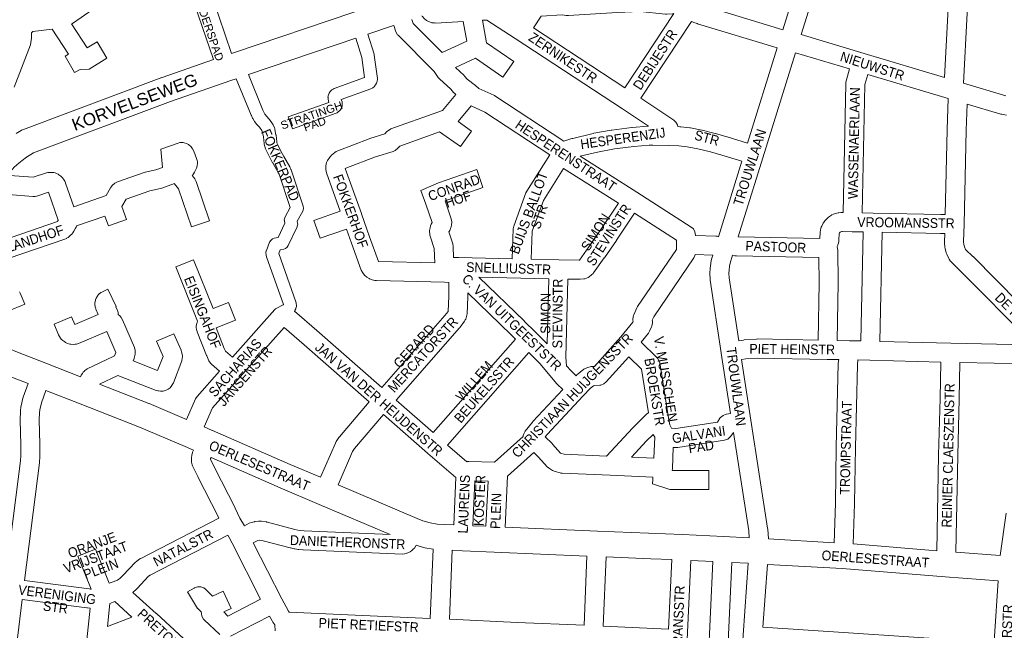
# Model space of a CAD drawing. Header units: metres. Extents: x 123817 to 142006, y 393105 to 406084.
# Tile 56 of 138: x 132954 to 133728, y 395336 to 395817. Entities that reach past the tile are written whole.
import ezdxf
from ezdxf.enums import TextEntityAlignment as Align

# ---------------------------------------------------------------- set-up
doc = ezdxf.new("R2010")
doc.units = ezdxf.units.M
doc.header["$MEASUREMENT"] = 0
doc.styles.add('Style-Arial', font='arial.ttf')

msp = doc.modelspace()

# ---------------------------------------------------------------- linework, layer by layer
at = {"color": 9, "linetype": 'Continuous', "lineweight": 0, "flags": 128}
for points in [[(133746.21, 395989.18), (133725.94, 395981.07), (133706.67, 395972.61), (133701.63, 395877.62), (133695.89, 395767.11), (133729.16, 395757.2)], [(133491.2, 395828.18), (133553.83, 395809.13), (133575.89, 395880.24)], [(133681.1, 395771.55), (133617.76, 395790.49), (133617.76, 395790.49), (133617.76, 395790.49), (133568.33, 395805.24), (133592.32, 395882.58), (133593.09, 395885.03), (133601.97, 395882.24), (133602.25, 395882.16), (133609.74, 395880.11), (133610.02, 395880.04), (133625.15, 395876.54), (133625.47, 395876.48), (133635.98, 395874.52), (133636.05, 395874.51), (133636.26, 395874.47), (133641.47, 395873.7), (133641.89, 395873.65), (133652, 395872.72), (133652.29, 395872.7), (133686.26, 395870.92), (133681.1, 395771.55)], [(133100.19, 395849.44), (133120.29, 395790.44)], [(133106.1, 395785.58), (133085.46, 395846.16)], [(133024.32, 395834.36), (132995.28, 395814.12), (132994.74, 395813.78), (132994.51, 395813.66), (133006.72, 395794.81), (133014.47, 395799.53), (133022.27, 395786.71), (133008.21, 395778.16), (133001.17, 395777.85), (132996.84, 395775.39), (132989.43, 395788.44), (132992.03, 395789.91), (132979.31, 395809.52), (132963.96, 395807.63), (132963.62, 395807.5), (132963.4, 395807.35), (132963.35, 395807.3), (132963.1, 395806.9), (132963.01, 395806.62), (132962.95, 395803.28), (132962.9, 395802.52), (132962.48, 395798.95), (132962.08, 395797.28), (132962.04, 395797.17), (132949.41, 395764.01)], [(133262.08, 395817.28), (133263.18, 395814.05), (133286.04, 395791.08), (133305.37, 395800.09), (133302.53, 395815.68), (133281, 395814.41), (133279.87, 395814.43), (133278.37, 395814.57), (133277.76, 395814.65), (133275.84, 395815.27), (133274.04, 395816.12), (133273.52, 395816.4), (133271.66, 395817.91), (133270.34, 395819.4), (133270.2, 395819.56), (133269.97, 395819.95)], [(133429.63, 395763.42), (133357.74, 395810.71), (133363.73, 395819.82), (133380.33, 395820.89), (133383.45, 395820.32), (133383.49, 395820.31), (133385.29, 395820.22), (133423.6, 395822.72), (133441.36, 395823.39), (133461.43, 395821.41), (133462.6, 395821.39), (133466.94, 395821.65), (133467.58, 395821.71), (133468.11, 395821.79), (133429.63, 395763.42)], [(133169.73, 395587.66), (133187.3, 395572.42), (133187.33, 395572.39), (133238.41, 395527.61), (133288.09, 395584.1), (133290.54, 395587.48), (133291.08, 395599.36), (133291.18, 395610.31), (133287.62, 395610.4), (133234.38, 395611.64), (133233.26, 395611.75), (133232.95, 395611.81), (133230.83, 395612.28), (133228.69, 395613.11), (133228.48, 395613.24), (133226.64, 395614.38), (133224.86, 395615.93), (133224.74, 395616.07), (133223.39, 395617.77), (133222.2, 395619.88), (133222.18, 395619.94), (133214.68, 395641.1), (133214.68, 395641.1), (133214.67, 395641.12), (133210.75, 395652.28), (133189.91, 395644.95), (133184.94, 395659.11), (133205.73, 395666.41), (133194.89, 395696.62), (133194.45, 395699.16), (133194.45, 395702.02), (133194.91, 395704.58), (133195.77, 395706.27), (133197.52, 395708.81), (133197.96, 395709.38), (133198.88, 395710.31), (133201.58, 395712.57), (133202.65, 395713.32), (133203.73, 395713.83), (133228.43, 395723.26), (133228.93, 395723.43), (133240.89, 395727.06), (133242.51, 395728.91), (133244.41, 395730.46), (133245.62, 395731.03), (133282.44, 395744.25), (133282.44, 395744.25), (133282.44, 395744.25), (133286.08, 395745.55), (133296.68, 395758.21), (133295.74, 395758.96), (133294.86, 395759.79), (133292.64, 395762.23), (133283.89, 395770.4), (133283.26, 395771.06), (133282.83, 395771.63), (133279.66, 395776.23), (133279.12, 395776.77), (133251.32, 395804.71), (133250.89, 395805.18), (133249.59, 395807.43), (133249.53, 395807.59), (133247.88, 395812.48)], [(133381.56, 395721.3), (133388, 395723.42), (133388.57, 395723.58), (133404.65, 395727.5), (133405.08, 395727.59), (133418.85, 395730.1), (133418.89, 395730.1), (133419.29, 395730.16), (133435.01, 395732.06), (133435.25, 395732.09), (133447.71, 395733.18), (133448.08, 395733.21), (133448.25, 395733.21), (133427.64, 395746.77), (133427.64, 395746.77), (133427.64, 395746.77), (133343.25, 395802.29), (133321.07, 395816.76), (133317.61, 395816.56), (133320.86, 395798.79), (133342.21, 395784.13), (133333.72, 395771.77), (133312.04, 395786.65), (133296.32, 395779.32), (133303.11, 395772.99), (133303.55, 395772.54), (133305.58, 395770.3), (133312.04, 395765.13), (133312.05, 395765.12), (133312.07, 395765.11), (133314.7, 395762.99), (133326.42, 395757.53), (133327, 395757.23), (133327.37, 395757), (133381.56, 395721.3)], [(133526.04, 395719.89), (133510.07, 395724.78), (133509.92, 395724.83), (133500.88, 395727.39), (133500.67, 395727.45), (133490.52, 395730), (133490.08, 395730.1), (133481.19, 395731.78), (133481.1, 395731.8), (133480.75, 395731.85), (133473.62, 395732.77), (133472.86, 395732.82), (133471.29, 395732.86), (133471.01, 395734.22), (133469.71, 395736.48), (133468.18, 395737.85), (133459.51, 395743.76), (133459.41, 395743.82), (133442.16, 395755.18), (133482.04, 395815.67), (133482.92, 395815.24), (133483.77, 395814.88), (133486.43, 395813.96), (133486.7, 395813.87), (133549.38, 395794.81), (133526.04, 395719.89)], [(133582.81, 395644.88), (133518.81, 395646.15), (133538.15, 395708.3), (133563.88, 395790.92), (133606.32, 395778.25), (133603.84, 395769.74), (133603.62, 395768.8), (133603.42, 395767.47), (133603.33, 395766.47), (133601.21, 395665.31), (133600.51, 395665.33), (133599.56, 395665.29), (133597.84, 395665.11), (133597.33, 395665.03), (133596.25, 395664.76), (133593.79, 395663.94), (133592.42, 395663.32), (133592.05, 395663.09), (133589.88, 395661.66), (133588.41, 395660.39), (133586.68, 395658.46), (133586.53, 395658.29), (133585.59, 395656.85), (133584.41, 395654.54), (133584.06, 395653.72), (133583.84, 395653.03), (133583.41, 395651.35), (133583.18, 395649.79), (133582.97, 395644.9), (133582.81, 395644.88)], [(133681.52, 395663.71), (133678.19, 395663.71), (133624.88, 395664.82), (133624.88, 395664.82), (133624.88, 395664.82), (133616.21, 395665), (133618.31, 395765.65), (133618.37, 395766), (133620.7, 395773.96), (133683.96, 395755.03), (133683.15, 395730.53), (133683.15, 395730.46), (133681.52, 395663.71)], [(133280.04, 395625.58), (133279.65, 395636.92), (133276.57, 395646.58), (133276.54, 395646.74), (133276.34, 395647.48), (133276.11, 395648.7), (133275.98, 395650.09), (133276.06, 395651.19), (133276.37, 395653.24), (133276.74, 395654.71), (133277.37, 395656.02), (133278.17, 395657.34), (133273.18, 395671.84), (133269.2, 395682.69), (133282.9, 395688.52), (133313.07, 395699.06), (133318.02, 395684.91), (133288.14, 395674.46), (133292.99, 395660.37), (133293.4, 395657.93), (133293.39, 395657.55), (133293.28, 395655.43), (133292.84, 395653.24), (133292.59, 395652.64), (133291.87, 395651.09), (133291.49, 395650.38), (133291.24, 395649.96), (133294.26, 395640.49), (133294.61, 395638.46), (133294.9, 395629.89), (133298.98, 395629.79), (133340.94, 395628.82), (133341.76, 395652.33), (133342.21, 395654.64), (133342.21, 395654.65), (133351.75, 395680.67), (133352.45, 395682.09), (133370.47, 395710.65), (133319.58, 395744.17), (133308.72, 395749.23), (133298.39, 395736.89), (133309.01, 395729.4), (133300.37, 395717.14), (133283.83, 395728.81), (133252.52, 395717.57), (133250.77, 395715.57), (133248.88, 395714.01), (133247.3, 395713.33), (133233.54, 395709.16), (133210.25, 395700.27), (133209.69, 395699.8), (133222.4, 395664.37), (133222.4, 395664.37), (133222.42, 395664.33), (133228.82, 395646.1), (133235.73, 395626.61), (133280.04, 395625.58)], [(133757.64, 395575.85), (133703.4, 395630.63), (133703.24, 395630.78), (133697.75, 395636.02), (133697.63, 395636.21), (133696.72, 395638.18), (133696.2, 395640.12), (133695.99, 395642.3), (133696.33, 395656.02), (133696.33, 395656.02), (133696.33, 395656.02), (133698.14, 395730.06), (133698.82, 395750.59), (133725.23, 395742.72), (133725.96, 395742.54), (133729.8, 395741.81)], [(132946, 395694.28), (132964.31, 395692.96), (132974.72, 395696.47), (132975.81, 395696.75), (132977.37, 395696.86), (132979.35, 395696.79), (132980.4, 395696.68), (132981.56, 395696.38), (132982.5, 395696.05), (132983.8, 395695.46), (132984.49, 395695.01), (132986.09, 395693.84), (132987.39, 395692.61), (132988.09, 395691.63), (132989.11, 395689.92), (132989.71, 395688.65), (132989.77, 395688.49), (132996.1, 395669.83), (133021.7, 395678.72), (133025.04, 395684.62), (133025.78, 395685.69), (133026.46, 395686.52), (133026.5, 395686.57), (133028.49, 395688.24), (133029.41, 395688.77), (133029.42, 395688.78), (133030.66, 395689.35), (133051.49, 395696.74), (133052.4, 395697), (133060.76, 395698.81), (133065.98, 395700.66), (133064.67, 395715.12), (133078.31, 395719.94), (133079.51, 395720.26), (133082.12, 395720.26), (133083.04, 395720.03), (133084.76, 395719.5), (133086.29, 395718.83), (133088.28, 395717.16), (133088.46, 395716.93), (133089.57, 395715.51), (133090.67, 395713.51), (133092.81, 395707.75), (133092.82, 395707.71), (133093.18, 395706.3), (133093.37, 395705.13), (133093.45, 395703.97), (133093.23, 395702.17), (133092.95, 395701.01), (133092.72, 395700.26), (133092.45, 395699.61), (133091.21, 395697), (133090.46, 395695.75), (133089.77, 395694.81), (133089.49, 395694.46), (133089.41, 395694.39), (133090.7, 395692.82), (133091.45, 395691.71), (133091.96, 395690.78), (133092.45, 395689.71), (133092.5, 395689.55), (133102.96, 395658.73), (133088.75, 395653.91), (133078.56, 395683.96), (133075.45, 395687.78), (133075.29, 395688.04), (133065.32, 395684.51), (133064.4, 395684.25), (133056.05, 395682.44), (133037.28, 395675.78), (133033.99, 395669.97), (133037.64, 395659.74), (133023.52, 395654.69), (133020.73, 395662.5), (132998.27, 395654.71), (132998.2, 395654.45), (132998.01, 395653.84), (132997.59, 395652.9), (132996.34, 395650.53), (132995.46, 395649.23), (132995.39, 395649.15), (132994.52, 395648.13), (132993.7, 395647.32), (132992.62, 395646.4), (132991.68, 395645.72), (132990.54, 395645.02), (132990.36, 395644.91), (132989.04, 395644.31), (132944.52, 395629.03)], [(133503.12, 395646.21), (133502.21, 395646.54), (133501.14, 395646.65), (133485.21, 395647.15), (133485.21, 395647.55), (133484.75, 395650.11), (133483.45, 395652.37), (133481.76, 395653.86), (133439.02, 395681.27), (133438.99, 395681.29), (133438.98, 395681.29), (133394.34, 395709.55), (133407.99, 395712.88), (133421.32, 395715.3), (133436.69, 395717.16), (133448.83, 395718.22), (133451.56, 395718.33), (133464.14, 395718.04), (133472.09, 395717.84), (133478.62, 395717), (133487.07, 395715.4), (133496.9, 395712.93), (133505.75, 395710.42), (133521.59, 395705.56), (133503.12, 395646.21)], [(133393.74, 395627.88), (133377.67, 395627.97), (133355.93, 395628.47), (133356.71, 395650.61), (133365.56, 395674.76), (133381.45, 395699.95), (133424.49, 395672.71), (133410.67, 395651.84), (133401.22, 395638.26), (133393.8, 395627.88), (133393.74, 395627.88)], [(132922.22, 395664.21), (132925.36, 395658.6), (132925.78, 395657.71), (132926.68, 395655.46), (132926.76, 395655.25), (132927.16, 395653.58), (132928.98, 395638.45), (132938.64, 395642.84), (132939.31, 395643.1), (132983.36, 395658.22), (132983.49, 395658.33), (132983.86, 395659.03), (132983.87, 395659.2), (132976.4, 395681.21), (132967.92, 395678.35), (132966.83, 395678.07), (132965.73, 395677.96), (132964.74, 395677.93), (132963.99, 395677.95), (132944.92, 395679.32), (132933.47, 395680.15)], [(133391.24, 395536.79), (133392.09, 395537.68), (133392.75, 395538.3), (133396.01, 395540.97), (133397.01, 395541.66), (133397.41, 395541.88), (133400.16, 395543.25), (133402.21, 395543.93), (133403.06, 395544.03), (133405.83, 395544.2), (133426.49, 395567.34), (133435.81, 395578.92), (133436.08, 395579.53), (133435.94, 395580.46), (133435.85, 395581.63), (133436.3, 395584.2), (133436.55, 395584.8), (133439.05, 395590.17), (133439.64, 395591.2), (133470.21, 395636.24), (133470.21, 395639.88), (133470.21, 395639.88), (133470.21, 395643.45), (133437.15, 395664.65), (133423.13, 395643.49), (133423.04, 395643.34), (133413.51, 395629.65), (133413.45, 395629.57), (133404.95, 395617.7), (133404.6, 395617.24), (133403.42, 395616.11), (133401.46, 395614.61), (133400.64, 395614.06), (133398.2, 395613.17), (133397.35, 395613.07), (133394.39, 395612.89), (133393.9, 395612.88), (133384.87, 395612.93), (133383.27, 395551.39), (133383.82, 395544.6), (133387.09, 395540.82), (133391.24, 395536.79)], [(133615.2, 395564.21), (133617.06, 395649.98), (133608.4, 395650.16), (133608.4, 395650.16), (133608.4, 395650.16), (133600.67, 395650.32), (133600.23, 395650.28), (133599.48, 395650.02), (133598.95, 395649.67), (133598.52, 395649.2), (133598.16, 395648.49), (133598.13, 395648.37), (133597.93, 395643.64), (133597.8, 395642.52), (133597.51, 395641.03), (133597.2, 395639.91), (133597.09, 395639.64), (133596.61, 395638.45), (133596.53, 395638.3), (133596.63, 395638.13), (133597.09, 395635.66), (133597.41, 395610.09), (133597.41, 395610), (133597.41, 395609.84), (133596.5, 395564.57), (133606.16, 395564.39), (133606.17, 395564.39), (133606.17, 395564.39), (133615.2, 395564.21)], [(133745.9, 395561.14), (133685.89, 395562.41), (133630.2, 395563.86), (133632.06, 395649.67), (133677.96, 395648.71), (133678.12, 395648.71), (133681.14, 395648.71), (133680.98, 395642.23), (133681.01, 395642.23), (133680.98, 395642.04), (133681.01, 395641.33), (133681.32, 395638.07), (133681.55, 395636.82), (133682.4, 395633.65), (133682.6, 395633.04), (133682.84, 395632.46), (133684.21, 395629.48), (133684.67, 395628.64), (133685.54, 395627.25), (133686.15, 395626.42), (133686.72, 395625.81), (133692.81, 395620), (133748.53, 395563.73)], [(133469.7, 395495.39), (133466.31, 395495.54), (133464.95, 395498.08), (133463.99, 395503.76), (133456.99, 395546.96), (133456.64, 395548.33), (133455.33, 395550.59), (133454.79, 395551.17), (133442.36, 395563.14), (133448.08, 395570.25), (133449.06, 395571.84), (133450.67, 395575.36), (133450.89, 395575.9), (133451.34, 395578.47), (133451.25, 395579.64), (133451.11, 395580.53), (133452.39, 395583.28), (133483.91, 395629.72), (133484.75, 395631.37), (133484.89, 395632.15), (133498.66, 395631.72), (133497.91, 395629.29), (133497.72, 395628.5), (133497.15, 395625.56), (133497.08, 395625.08), (133496.63, 395621.51), (133496.58, 395620.89), (133496.46, 395617.78), (133496.5, 395617.78), (133496.45, 395617.48), (133496.46, 395617.15), (133496.64, 395612.85), (133496.72, 395612.05), (133505.45, 395554.72), (133505.45, 395554.71), (133505.45, 395554.7), (133512.79, 395507.04), (133509.41, 395506.51), (133509.26, 395506.49), (133506.81, 395505.6), (133504.81, 395503.92), (133504.37, 395503.34), (133502.35, 395500.39), (133469.7, 395495.39)], [(133084.84, 395502.42), (133092, 395518.63), (133093.12, 395520.43), (133093.27, 395520.6), (133110.89, 395540.33), (133104.42, 395545.98), (133103.61, 395546.81), (133102.51, 395548.58), (133100.8, 395552.43), (133100.68, 395552.7), (133093.2, 395571.49), (133093.12, 395571.7), (133092.73, 395573.27), (133092.54, 395574.71), (133092.47, 395575.71), (133092.93, 395578.28), (133093.18, 395578.71), (133093.11, 395578.73), (133093.55, 395579.73), (133076.47, 395622.57), (133090.4, 395628.13), (133105.75, 395589.64), (133117.75, 395594.47), (133123.35, 395580.56), (133108.17, 395574.44), (133114.57, 395558.38), (133115.54, 395556.18), (133120.88, 395551.51), (133154.27, 395588.89), (133154.95, 395589.44), (133160.91, 395592.64)], [(133519.15, 395564.37), (133511.61, 395613.91), (133511.46, 395617.49), (133511.56, 395619.97), (133511.93, 395622.98), (133512.37, 395625.29), (133514.32, 395631.63), (133516.08, 395631.3), (133516.16, 395631.29), (133517.32, 395631.17), (133582.16, 395629.89), (133582.41, 395610.02), (133581.5, 395564.85), (133533.9, 395565.74), (133533.2, 395565.72), (133523.46, 395564.99), (133522.91, 395564.93), (133519.15, 395564.37)], [(133368.54, 395561.82), (133359.09, 395571.27), (133359.09, 395571.27), (133359.09, 395571.27), (133350.77, 395579.6), (133350.68, 395579.68), (133314.85, 395614.42), (133369.87, 395613.14), (133368.54, 395561.82)], [(132953.57, 395602.77), (132953.99, 395601.92), (132957.65, 395593.04), (132943.78, 395587.33)], [(133001.46, 395536.04), (133002.02, 395537.17), (133002.94, 395538.67), (133003.59, 395539.58), (133004.26, 395540.27), (133004.99, 395540.95), (133006.32, 395541.93), (133006.82, 395542.19), (133027.22, 395552.02), (133028.25, 395552.55), (133029.29, 395555), (133022.14, 395571.68), (132999.86, 395562.15), (132998.21, 395561.66), (132997.34, 395561.56), (132995.61, 395561.46), (132993.88, 395561.56), (132993.02, 395561.76), (132991.36, 395562.26), (132989.77, 395562.95), (132989.04, 395563.43), (132987.64, 395564.46), (132986.38, 395565.66), (132985.86, 395566.36), (132984.9, 395567.81), (132984.28, 395568.96), (132980.7, 395577.27), (132994.48, 395583.21), (132997.04, 395577.26), (133015.43, 395585.13), (133013.62, 395589.15), (133013.41, 395589.66), (133013.25, 395590.14), (133013.02, 395590.95), (133012.72, 395592.95), (133012.71, 395593.72), (133012.71, 395593.81), (133013.17, 395596.37), (133013.27, 395596.55), (133013.24, 395596.56), (133013.8, 395597.98), (133015.03, 395600.05), (133015.36, 395600.42), (133015.9, 395600.98), (133017.56, 395602.29), (133018.15, 395602.59), (133023.07, 395604.88), (133029.4, 395591.28), (133029.16, 395591.17), (133030.31, 395588.6), (133030.52, 395588.09), (133030.71, 395587.47), (133030.96, 395586.56), (133031.16, 395585.02), (133032.41, 395583.97), (133032.56, 395583.79), (133033.5, 395582.59), (133034.5, 395580.9), (133043.84, 395559.11), (133044, 395558.72), (133044.41, 395556.96), (133044.51, 395555.97), (133044.56, 395555.16), (133044.42, 395553.73), (133044.04, 395551.78), (133043.72, 395550.65), (133043.58, 395550.29), (133042.84, 395548.54), (133062.13, 395540.94), (133066.35, 395552.05), (133061.17, 395563.93), (133074.92, 395569.92), (133080.56, 395556.99), (133080.73, 395556.56), (133081, 395555.64), (133081.42, 395553.8), (133081.6, 395552.15), (133081.58, 395551.63), (133081.51, 395550.64), (133081.08, 395548.59), (133081.04, 395548.49), (133074.53, 395531.34), (133074.06, 395530.34), (133073.64, 395529.59), (133072.84, 395528.44), (133072.41, 395527.96), (133071.86, 395527.41), (133070.3, 395526.21), (133069.47, 395525.8), (133068.06, 395525.2), (133066.44, 395524.73), (133064.26, 395524.66), (133062.74, 395524.84), (133062.32, 395524.9), (133060.87, 395525.31), (133030.87, 395537.13), (133016.44, 395530.18)], [(133278.79, 395492.02), (133249.68, 395517.7), (133299.59, 395574.46), (133299.7, 395574.59), (133300.03, 395575.01), (133303.47, 395579.76), (133304.05, 395580.69), (133304.45, 395581.46), (133304.85, 395582.37), (133305.17, 395583.51), (133305.33, 395584.37), (133305.46, 395585.45), (133306.07, 395598.82), (133306.07, 395599.08), (133306.1, 395602), (133340.2, 395568.95), (133343.51, 395565.64), (133278.79, 395492.02)], [(133190.27, 395456.89), (133201.97, 395483.8), (133202.59, 395484.94), (133204.68, 395488.11), (133205.19, 395488.8), (133205.23, 395488.84), (133228.6, 395516.27), (133177.45, 395561.1), (133161.74, 395574.73), (133127.13, 395535.99), (133127.13, 395535.99), (133105.24, 395511.49), (133098.65, 395496.56)], [(133327.14, 395468.77), (133349.58, 395489.03), (133349.73, 395489.82), (133350.05, 395490.97), (133351.23, 395493.07), (133356.92, 395500.23), (133357.05, 395500.39), (133357.32, 395500.7), (133380.93, 395525.89), (133376.41, 395530.29), (133375.96, 395530.76), (133370.87, 395536.64), (133370.8, 395536.73), (133370.79, 395536.74), (133362.64, 395546.51), (133354.14, 395555.01), (133290.1, 395482.18), (133305.28, 395469.13), (133305.48, 395469.21), (133306.99, 395469.32), (133327.14, 395468.77)], [(133415.13, 395473.59), (133381.74, 395475.1), (133379.44, 395475.69), (133378.92, 395476), (133372.77, 395482.95), (133372.33, 395483.4), (133366.86, 395488.63), (133368.47, 395490.66), (133396.88, 395520.99), (133402.62, 395526.99), (133404.87, 395528.84), (133405.5, 395529.15), (133409.82, 395529.41), (133410.67, 395529.51), (133413.12, 395530.4), (133414.97, 395531.9), (133432.63, 395551.69), (133442.58, 395542.1), (133448.15, 395507.71), (133447, 395506.84), (133436.09, 395496.18), (133435.83, 395495.91), (133415.13, 395473.59)], [(133542.46, 395408.36), (133541.97, 395416.11), (133541.89, 395416.77), (133528.75, 395501.92), (133521.42, 395549.54), (133524.85, 395550.05), (133533.97, 395550.73), (133588.71, 395549.71), (133588.71, 395549.71), (133588.71, 395549.71), (133597.76, 395549.55), (133597.48, 395546.64), (133597.44, 395546.08), (133595.88, 395480.75), (133595.88, 395480.68), (133595.23, 395436.48), (133594.16, 395405.44)], [(133609.13, 395404.41), (133610.22, 395436.04), (133610.23, 395436.18), (133610.88, 395480.43), (133612.43, 395545.45), (133612.81, 395549.26), (133622.36, 395549.06), (133678.09, 395547.61), (133677.62, 395518.91), (133676.37, 395474.34), (133676.37, 395474.27), (133674.94, 395399.07)], [(133746.97, 395546.11), (133693.08, 395547.25), (133692.62, 395518.62), (133692.62, 395518.53), (133691.36, 395473.95), (133689.92, 395397.9)], [(132944.83, 395395.68), (132954.29, 395469.84), (132954.57, 395474.03), (132954.61, 395482.53), (132954, 395501.86), (132954, 395502.1), (132954, 395502.33), (132954.2, 395508.48), (132954.25, 395509.18), (132954.65, 395512.32), (132954.77, 395513.02), (132956.15, 395519.18), (132956.4, 395520.06), (132960.18, 395530.72)], [(132974.16, 395525.24), (132970.69, 395515.47), (132969.49, 395510.09), (132969.18, 395507.66), (132969, 395502.1), (132969.61, 395482.87), (132969.61, 395482.64), (132969.61, 395482.6), (132969.57, 395473.73), (132969.55, 395473.26), (132969.24, 395468.62), (132969.2, 395468.17), (132957.39, 395375.55), (133008.21, 395368.99), (133009.46, 395368.89), (133009.77, 395368.91), (132999.45, 395394.78), (133013.38, 395400.34), (133024.11, 395373.45), (133027.2, 395374.64), (133030.61, 395376.06), (133031.6, 395376.64), (133032.47, 395377.25), (133035.14, 395379.86), (133044.44, 395389.82), (133045.65, 395390.86), (133048.14, 395392.59), (133048.66, 395392.92), (133048.99, 395393.1), (133110.37, 395424.62), (133109.67, 395426.13), (133093.77, 395457.29), (133093.71, 395457.4), (133089.54, 395465.91), (133089.23, 395466.64), (133088.79, 395468.81), (133088.69, 395470.74), (133088.67, 395471.14), (133088.83, 395472.01), (133088.73, 395472.02), (133089.02, 395474.49), (133089.42, 395476.18), (133089.57, 395476.57), (133090.34, 395478.36)], [(133204.07, 395451.01), (133215.46, 395477.22), (133216.94, 395479.46), (133239.86, 395506.36), (133274.5, 395475.81), (133274.54, 395475.78), (133274.58, 395475.74), (133296.56, 395456.85), (133295.11, 395419.38)], [(133527.38, 395409.19), (133527.02, 395414.82), (133515.07, 395492.22), (133514.91, 395492.19), (133512.88, 395489.23), (133512.44, 395488.65), (133510.45, 395486.97), (133508, 395486.08), (133507.83, 395486.06), (133471.24, 395480.45), (133469.77, 395480.37), (133467.7, 395480.46), (133466.95, 395463.73), (133466.89, 395462.29), (133495.74, 395462.26), (133495.72, 395447.26), (133465.09, 395447.3), (133451.39, 395451.66), (133451.55, 395455.14), (133451.55, 395455.14), (133451.63, 395456.91), (133417.93, 395458.44), (133417.93, 395458.44), (133417.93, 395458.44), (133380.29, 395460.15), (133379.32, 395460.26), (133378.76, 395460.38), (133374.68, 395461.42), (133372.79, 395462.19), (133372.71, 395462.24), (133370.26, 395463.7), (133368.46, 395465.18), (133361.74, 395472.77), (133357.96, 395476.38), (133337.28, 395457.71), (133335.33, 395417.69)], [(133452.3, 395471.9), (133434.76, 395472.69), (133446.7, 395485.58), (133451.9, 395490.66), (133453.04, 395488.54), (133453.04, 395488.4), (133452.3, 395471.9)], [(133244.93, 395411.87), (133177.37, 395414.81), (133174.78, 395415.02), (133172.47, 395415.38), (133170.05, 395415.93), (133148.57, 395421.56), (133147.97, 395421.69), (133147.83, 395421.71), (133143.75, 395422.35), (133141.58, 395422.38), (133138.66, 395421.99), (133138.36, 395421.94), (133137.94, 395421.85), (133135.91, 395421.37), (133134.04, 395420.66), (133130.39, 395418.66), (133126.87, 395424.71), (133123.21, 395432.58), (133123.09, 395432.83), (133107.15, 395464.05), (133103.72, 395471.07), (133103.79, 395471.65), (133104.12, 395472.42)], [(133310.1, 395418.75), (133311.47, 395454.19), (133322.08, 395453.9), (133320.34, 395418.32)], [(133724.81, 395395.33), (133729.46, 395428.76)], [(133110.92, 395333.13), (133098.84, 395344.76), (133098.3, 395345.34), (133097, 395347.6), (133096.56, 395349.74), (133096.49, 395351.01), (133093.6, 395353.87), (133093.37, 395353.74), (133085.71, 395366.63), (133090.93, 395369.73), (133091.01, 395369.78), (133093.45, 395370.67), (133096.06, 395370.67), (133098.51, 395369.78), (133100.04, 395368.61), (133105.34, 395363.35), (133113.57, 395367.29), (133120.05, 395353.76), (133114.09, 395350.91), (133117.45, 395347.67), (133143.11, 395360.93), (133120.64, 395405.03), (133120.64, 395405.03), (133120.64, 395405.03), (133118.31, 395409.6), (133117.31, 395411.32), (133056.28, 395379.98), (133054.86, 395379), (133045.98, 395369.49), (133045.93, 395369.45), (133045.73, 395369.22), (133042.72, 395366.3), (133061.08, 395349.76), (133061.12, 395349.72), (133061.14, 395349.7), (133096.71, 395316.87)], [(133278.93, 395400.31), (133276.6, 395345.83), (133223.25, 395348.12), (133165.58, 395350.69), (133165.06, 395351.41), (133159.83, 395361.17), (133137.31, 395405.35), (133140.35, 395407.01), (133141.03, 395407.17), (133142.5, 395407.37), (133145.13, 395406.95), (133166.37, 395401.39), (133166.62, 395401.32), (133169.42, 395400.69), (133169.77, 395400.62), (133169.93, 395400.59), (133172.77, 395400.16), (133173.3, 395400.1), (133176.3, 395399.85), (133176.58, 395399.83), (133254.71, 395396.43), (133256.34, 395396.54), (133257.65, 395396.9), (133259.51, 395397.59), (133260.65, 395398.12), (133262.04, 395399.16), (133263.49, 395400.52), (133264.09, 395401.16), (133265.2, 395402.94), (133265.42, 395403.43)], [(133399.8, 395394.95), (133397.47, 395340.44), (133344.99, 395342.73), (133291.58, 395345.17), (133293.9, 395399.41)], [(133466.5, 395392.14), (133464, 395337.4), (133412.46, 395339.77), (133414.78, 395394.32)], [(133481.49, 395391.48), (133478.64, 395329.22), (133478.64, 395329.22), (133476.01, 395271.83), (133493.29, 395271.07), (133498.76, 395390.66)], [(133526.7, 395389.2), (133522.69, 395332.53), (133518.2, 395269.98), (133508.27, 395270.41), (133513.75, 395389.9)], [(133541.67, 395388.37), (133538.18, 395338.97), (133720.35, 395326.76), (133720.23, 395328.6), (133720.22, 395329.09), (133720.25, 395329.27), (133720.22, 395329.27), (133720.27, 395331.51), (133720.29, 395331.84), (133723.27, 395375.39)], [(132990.14, 395195.1), (132966.18, 395196.15), (132937.68, 395197.42), (132938.04, 395208.66), (132947.37, 395293.36), (132955.54, 395360.67), (133006.47, 395354.09), (133006.85, 395354.05), (133008.84, 395353.89), (133009.1, 395353.89), (133006.46, 395329.02), (132992.57, 395224.3), (132992.53, 395224.02), (132990.67, 395204.31), (132990.65, 395204.04), (132990.14, 395195.1)], [(133022.65, 395339.49), (133024.57, 395357.55), (133028.39, 395359.03), (133041.92, 395346.83), (133022.65, 395339.49)], [(133154.59, 395336.1), (133154.3, 395340.71), (133152.64, 395342.98), (133152.08, 395343.86), (133150.06, 395347.64), (133119.56, 395331.87)]]:
    msp.add_lwpolyline(points, dxfattribs=at)
at = {"color": 40, "linetype": 'Continuous', "lineweight": 0, "flags": 128}
for points in [[(133120.29, 395790.44), (133121.78, 395790.95), (133121.78, 395790.95), (133121.78, 395790.95), (133216.52, 395822.99), (133233.36, 395828.68)], [(133247.88, 395812.48), (133246.85, 395812.13), (133246.85, 395812.13), (133246.85, 395812.13), (133227.42, 395805.56)], [(133217.95, 395802.36), (133133.5, 395773.8)], [(132950.79, 395727.33), (132954.89, 395729.86), (132955.14, 395730.01), (132956.64, 395730.72), (133065.43, 395771.43), (133065.65, 395771.51), (133106.1, 395785.58)], [(132943.71, 395694.45), (132944.57, 395695.57), (132946.68, 395697.91), (132949.36, 395700.87), (132952.87, 395704.15), (132955.5, 395706.32), (132958.96, 395708.87), (132964.56, 395712.33), (133072.33, 395752.66), (133119.65, 395769.11), (133124.01, 395770.59)], [(133001.46, 395536.04), (132974.17, 395546.72), (132951.88, 395555.46), (132951.88, 395555.46), (132951.88, 395555.46), (132943.74, 395558.65)], [(132960.18, 395530.72), (132944.58, 395536.84)], [(132974.16, 395525.24), (133001.15, 395514.68), (133001.15, 395514.68), (133001.15, 395514.68), (133047.82, 395496.42), (133083.8, 395481.14), (133090.34, 395478.36)], [(133016.44, 395530.18), (133055.24, 395515), (133055.41, 395514.92), (133055.51, 395514.89), (133084.84, 395502.42)], [(133098.65, 395496.56), (133105.1, 395493.82), (133105.19, 395493.78), (133166.36, 395467.07), (133190.27, 395456.89)], [(133104.12, 395472.42), (133158.4, 395448.72), (133158.48, 395448.68), (133189.27, 395435.58), (133244.93, 395411.87)], [(133295.11, 395419.38), (133287.39, 395419.7), (133282.09, 395420.06), (133276.35, 395421.06), (133270.73, 395422.72), (133266.3, 395424.51), (133204.07, 395451.01)], [(133310.1, 395418.75), (133320.34, 395418.32)], [(133335.33, 395417.69), (133408.14, 395414.62), (133474.87, 395411.81), (133474.9, 395411.81), (133474.92, 395411.81), (133507.18, 395410.29), (133507.23, 395410.28), (133507.26, 395410.29), (133527.38, 395409.19)], [(133542.46, 395408.36), (133594.16, 395405.44)], [(133278.93, 395400.31), (133272.36, 395401.45), (133272.34, 395401.46), (133271.24, 395401.72), (133265.42, 395403.43)], [(133609.13, 395404.41), (133674.94, 395399.07)], [(133399.8, 395394.95), (133326.93, 395398.02), (133301.8, 395399.08), (133301.8, 395399.08), (133301.8, 395399.08), (133293.9, 395399.41)], [(133466.5, 395392.14), (133450.11, 395392.84), (133414.78, 395394.32)], [(133689.92, 395397.9), (133724.81, 395395.33)], [(133498.76, 395390.66), (133487.14, 395391.21), (133481.49, 395391.48)], [(133513.75, 395389.9), (133526.7, 395389.2)], [(133723.27, 395375.39), (133681.5, 395378.47), (133681.44, 395378.48), (133681.42, 395378.48), (133600.62, 395385.04), (133541.67, 395388.37)]]:
    msp.add_lwpolyline(points, dxfattribs=at)
at = {"color": 111, "linetype": 'Continuous', "lineweight": 0, "flags": 128}
for points in [[(133227.42, 395805.56), (133232.3, 395789.83), (133232.48, 395789.01), (133234.93, 395770.65), (133234.97, 395769.99), (133234.82, 395768.77), (133234.51, 395767.54), (133234.36, 395767.05), (133233.57, 395765.65), (133232.78, 395764.66), (133232.7, 395764.56), (133231.37, 395763.44), (133231.33, 395763.42), (133230.45, 395762.92), (133229.69, 395762.57), (133206.57, 395754.23), (133207.14, 395752.46), (133207.38, 395750.93), (133207.33, 395750.23), (133207.15, 395748.95), (133206.9, 395747.94), (133206.62, 395747.3), (133206.25, 395746.61), (133205.67, 395745.74), (133205.19, 395745.25), (133204.23, 395744.38), (133203.38, 395743.76), (133202.56, 395743.38), (133168.26, 395731.15), (133164.9, 395740.57), (133196.8, 395751.95), (133196.4, 395753.22), (133196.16, 395754.57), (133196.12, 395755.87), (133196.11, 395756.04), (133196.41, 395757.75), (133196.55, 395757.98), (133196.51, 395757.99), (133197.01, 395759.18), (133197.79, 395760.44), (133198.26, 395760.93), (133199.22, 395761.8), (133200.08, 395762.43), (133200.88, 395762.8), (133224.74, 395771.42), (133222.62, 395787.27), (133217.95, 395802.36)], [(133169.73, 395587.66), (133170.03, 395588.1), (133170.71, 395589.47), (133170.94, 395590), (133171.23, 395591.33), (133171.29, 395592.1), (133171.3, 395592.48), (133171.21, 395593.45), (133171.04, 395594.3), (133170.85, 395594.99), (133157.44, 395632.96), (133158.56, 395635.83), (133161.33, 395636.42), (133162.78, 395636.98), (133164.11, 395638.1), (133164.8, 395639.18), (133171.81, 395654.04), (133171.98, 395654.46), (133172.28, 395656.17), (133172.22, 395656.94), (133171.97, 395658.55), (133176.25, 395666.42), (133176.55, 395667.09), (133176.85, 395668.8), (133176.59, 395670.39), (133167.06, 395698.88), (133167.01, 395699), (133166.91, 395699.26), (133166.35, 395700.56), (133166.07, 395701.11), (133161.33, 395709.24), (133158.72, 395714.17), (133156.36, 395719.04), (133155.97, 395720.14), (133155.82, 395720.95), (133155.26, 395726.1), (133155.21, 395726.47), (133154.43, 395730.71), (133154.21, 395731.51), (133154.06, 395731.88), (133152.93, 395734.34), (133152.49, 395735.12), (133150.17, 395738.45), (133149.9, 395738.81), (133149.68, 395739.05), (133147.94, 395740.87), (133146.5, 395742.75), (133145.67, 395744.13), (133144.92, 395745.7), (133133.5, 395773.8)], [(133160.91, 395592.64), (133161.03, 395592.77), (133147.73, 395630.43), (133147.46, 395631.64), (133147.38, 395632.59), (133147.38, 395632.6), (133147.38, 395632.6), (133147.33, 395633.12), (133147.31, 395633.57), (133147.61, 395635.28), (133147.65, 395635.38), (133150.22, 395641.97), (133151.05, 395643.37), (133152.38, 395644.49), (133153.83, 395645.05), (133156.82, 395645.68), (133162.11, 395656.91), (133161.83, 395658.68), (133161.77, 395659.46), (133162.07, 395661.17), (133162.38, 395661.84), (133166.42, 395669.28), (133157.64, 395695.51), (133157.28, 395696.34), (133152.64, 395704.29), (133152.54, 395704.47), (133149.84, 395709.57), (133149.76, 395709.73), (133147.24, 395714.92), (133147.04, 395715.39), (133147.03, 395715.43), (133146.41, 395717.17), (133146.2, 395717.96), (133145.95, 395719.35), (133145.9, 395719.7), (133145.34, 395724.84), (133144.71, 395728.28), (133144.02, 395729.77), (133142.18, 395732.42), (133140.52, 395734.16), (133140.3, 395734.4), (133140.16, 395734.58), (133138.38, 395736.9), (133138.07, 395737.37), (133136.98, 395739.19), (133136.75, 395739.6), (133135.83, 395741.52), (133135.71, 395741.8), (133124.01, 395770.59)]]:
    msp.add_lwpolyline(points, dxfattribs=at)

# ---------------------------------------------------------------- texts
at = {"color": 8, "style": 'Style-Arial'}
for s, rotation, p in [('MINDERBROEDERSPAD', 289.08, (133094.65, 395833.15)), ('STRATINGH', 19.06916, (133183.18, 395741.76)), ('PAD', 19.2014, (133185.62, 395734.9))]:
    msp.add_text(s, height=6.3, rotation=rotation, dxfattribs=at).set_placement(p, align=Align.MIDDLE_CENTER)
at = {"color": 8, "style": 'Style-Arial', "width": 0.909091}
for s, rotation, p in [('ZERNIKESTR', 326.0144, (133380.98, 395787.12)), ('DEBIJESTR', 56.9901, (133453.37, 395785.62)), ('NIEUWSTR', 342.3134, (133624.27, 395780.5)), ('WASSENAERLAAN', 88.8998, (133609.75, 395719.88)), ('HESPERENSTRAAT', 326.42285, (133383.2, 395710.04)), ('FOKKERPAD', 293.11236, (133158.63, 395702.65)), ('HESPERENZIJ', 8.09386, (133428.05, 395723.67)), ('STR', 344.69799, (133494.14, 395723.99)), ('TROUWLAAN', 72.3695, (133527.81, 395700.8)), ('CONRAD', 19.53471, (133295.21, 395684.87)), ('BUIJS BALLOT', 69.86265, (133354.02, 395665.08)), ('FOKKERHOF', 289.90033, (133213.93, 395666.25)), ('HOF', 18.61975, (133298.41, 395675.86)), ('STR', 70.36682, (133362.23, 395662.07)), ('SIMON', 57.23222, (133406.5, 395649.81)), ('STEVINSTR', 57.23222, (133416.88, 395647.63)), ('VROOMANSSTR', 359.24392, (133650.69, 395657.27)), ('CALANDHOF', 18.174, (132959.33, 395642.62)), ('PASTOOR', 357.9368, (133548.34, 395638.3)), ('SNELLIUSSTR', 358.3266, (133338.18, 395621.38)), ('EISINGAHOF', 291.7599, (133097.49, 395586.68)), ('C. VAN UITGEESTSTR', 315.89039, (133340.79, 395578.83)), ('STEVINSTR', 89.64468, (133376.67, 395585.82)), ('SIMON', 89.64468, (133367.19, 395585.88)), ('DE RUYTERSTR', 314.5827, (133749.46, 395573.15)), ('MERCATORSTR', 47.60815, (133270.76, 395553.45)), ('GERARD', 47.60815, (133263.84, 395560.14)), ('SACHARIAS', 48.6529, (133123.07, 395543.13)), ('CHRISTIAAN HUIJGENSSTR', 45.89721, (133388.19, 395521.25)), ('V. MUSSCHEN', 279.46839, (133461.75, 395534.08)), ('JANSENSTR', 48.6529, (133130.66, 395536.45)), ('JAN VAN DER HEIJDENSTR', 318.76226, (133236.18, 395518.45)), ('TROUWLAAN', 277.3425, (133517.1, 395528.31)), ('PIET HEINSTR', 359.45174, (133561.21, 395557.73)), ('WILLEM', 48.63479, (133311.15, 395532.64)), ('BEUKELSSTR', 48.63479, (133318.98, 395525.75)), ('BROEKSTR', 279.46839, (133453.09, 395524.15)), ('REINIER CLAESZENSTR', 88.7393, (133683.87, 395474.13)), ('TROMPSTRAAT', 88.682, (133603.37, 395480.21)), ('OERLESESTRAAT', 336.93878, (133142.25, 395466.03)), ('LAURENS', 87.7648, (133303.07, 395435.78)), ('KOSTER', 87.7648, (133315.37, 395438.63)), ('PLEIN', 87.7648, (133328.18, 395430.39)), ('ORANJE', 20.4011, (133010.53, 395403.61)), ('NATALSTR', 27.17993, (133082.15, 395401.45)), ('DANIETHERONSTR', 357.86936, (133211.55, 395405.82)), ('VRIJSTAAT', 20.4011, (133013.33, 395393.98)), ('PLEIN', 20.4011, (133017.5, 395384.86)), ('OERLESESTRAAT', 355.91632, (133626.67, 395392.59)), ('VERENIGING', 352.6056, (132983.07, 395364.56)), ('WOLMARANSSTR', 87.4091, (133470.95, 395329.95)), ('STR', 352.6056, (132981.79, 395354.64)), ('PRETORIASTR', 317.55559, (133073.8, 395327.82)), ('PIET RETIEFSTR', 357.42756, (133228.1, 395340.59)), ('PAUL KRUGERSTR', 87.75899, (133729.19, 395312.2))]:
    msp.add_text(s, height=7.7, rotation=rotation, dxfattribs=at).set_placement(p, align=Align.MIDDLE_CENTER)
at = {"style": 'Style-Arial'}
msp.add_text('KORVELSEWEG', height=9.6, rotation=20.64514, dxfattribs=at).set_placement((133044.04, 395752.18), align=Align.MIDDLE_CENTER)
at = {"color": 8, "linetype": 'Continuous', "lineweight": 0, "style": 'Style-Arial', "width": 0.909091}
for s, p in [('GALVANI', (133487.68, 395490.56)), ('PAD', (133489.59, 395481.03))]:
    msp.add_text(s, height=7.7, rotation=8.74372, dxfattribs=at).set_placement(p, align=Align.MIDDLE_CENTER)

doc.saveas('drawing.dxf')
